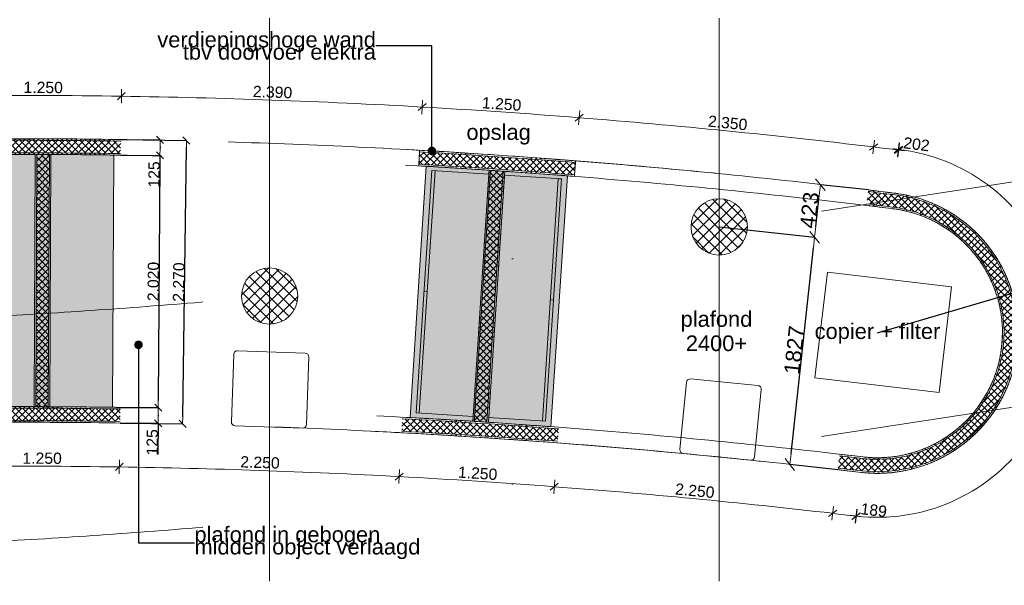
# Model space of a CAD drawing. Extents: x -329827 to 339781, y -55429 to 69134.
# Tile 22 of 139: x -235089 to -227220, y 17062 to 21585. Entities that reach past the tile are written whole.
import ezdxf

# ---------------------------------------------------------------- set-up
doc = ezdxf.new("R2010")
doc.units = 0
doc.header["$LTSCALE"] = 50
for name, pattern in [('_ .', [190, 90, -50, 0, -50]), ('B0701', [117.059997, 77.999997, -39.06]), ('B0702', [117.37, 78.119999, -39.250001])]:
    doc.linetypes.add(name, pattern=pattern)
doc.layers.get('0').update_dxf_attribs({"linetype": 'CONTINUOUS'})
doc.layers.get('Defpoints').update_dxf_attribs({"linetype": 'CONTINUOUS'})
for name, color, linetype in [('00 Bestaand', 7, 'CONTINUOUS'), ('00 Bestaand Doorsnede-arcering', 7, 'CONTINUOUS'), ('00 tekst plafond', 7, 'CONTINUOUS'), ('22 Binnenwanden', 7, 'CONTINUOUS'), ('22 Binnenwanden Afdek-arcering', 7, 'CONTINUOUS'), ('22 Binnenwanden Doorsnede-arcering', 7, 'CONTINUOUS'), ('22 Binnenwanden Laagscheidingslijnen', 7, 'CONTINUOUS'), ('82 Interieur', 7, 'CONTINUOUS'), ('A Stramien', 7, 'CONTINUOUS'), ('Tekst_dim 1_ 50', 7, 'CONTINUOUS'), ('WM5448--', 1, 'CONTINUOUS')]:
    doc.layers.add(name, color=color, linetype=linetype)
doc.styles.add('GENERATED_STYLE_1', font='ARIAL.TTF')
doc.styles.get("Standard").update_dxf_attribs({"font": 'ARIAL.TTF'})
doc.dimstyles.new('GENERATED_STYLE__3', dxfattribs={"dimtxt": 89.999998, "dimasz": 57, "dimexe": 0.18, "dimexo": 0, "dimgap": 0.09, "dimtad": 1, "dimdec": 0, "dimzin": 0, "dimdsep": 46, "dimtxsty": 'GENERATED_STYLE_1', "dimblk": 'ARROWHEAD_6', "dimblk1": 'ARROWHEAD_6', "dimblk2": 'ARROWHEAD_6', "dimcen": 0.09, "dimclrd": 1, "dimclre": 1, "dimclrt": 2, "dimadec": 1, "dimazin": 0, "dimtfac": 1, "dimtdec": 4, "dimtmove": 0, "dimatfit": 3, "dimfxl": 0, "dimtolj": 1, "dimtzin": 0, "dimarcsym": 0})
doc.dimstyles.new('GENERATED_STYLE__6', dxfattribs={"dimtxt": 125, "dimasz": 85.5, "dimexe": 0.18, "dimexo": 0, "dimgap": 0.09, "dimtad": 1, "dimdec": 0, "dimzin": 0, "dimdsep": 46, "dimtxsty": 'GENERATED_STYLE_1', "dimblk": 'ARROWHEAD_6', "dimblk1": 'ARROWHEAD_6', "dimblk2": 'ARROWHEAD_6', "dimcen": 0.09, "dimclrd": 1, "dimclre": 1, "dimclrt": 2, "dimadec": 1, "dimazin": 0, "dimtfac": 1, "dimtdec": 4, "dimtmove": 0, "dimatfit": 3, "dimfxl": 0, "dimtolj": 1, "dimtzin": 0, "dimarcsym": 0})
doc.dimstyles.new('GENERATED_STYLE__7', dxfattribs={"dimtxt": 125, "dimasz": 137.681159, "dimexe": 0.18, "dimexo": 40, "dimgap": 0.09, "dimtad": 1, "dimdec": 0, "dimzin": 0, "dimdsep": 46, "dimtxsty": 'GENERATED_STYLE_1', "dimblk": 'ARROWHEAD_5', "dimblk1": 'ARROWHEAD_5', "dimblk2": 'ARROWHEAD_5', "dimcen": 0.09, "dimclrd": 1, "dimclre": 1, "dimclrt": 2, "dimadec": 1, "dimazin": 0, "dimtfac": 1, "dimtdec": 4, "dimtmove": 0, "dimatfit": 3, "dimfxl": 0, "dimtolj": 1, "dimtzin": 0, "dimarcsym": 0})
doc.dimstyles.new('GENERATED_STYLE__8', dxfattribs={"dimtxt": 0.18, "dimasz": 136.8, "dimexe": 0.18, "dimexo": 0.0625, "dimgap": 0.09, "dimtad": 0, "dimtih": 1, "dimtoh": 1, "dimdec": 4, "dimzin": 0, "dimdsep": 46, "dimtxsty": 'Standard', "dimcen": 0.09, "dimadec": 0, "dimazin": 0, "dimtfac": 1, "dimtdec": 4, "dimtmove": 0, "dimatfit": 3, "dimldrblk": 'ARROWHEAD_11', "dimfxl": 0, "dimtolj": 1, "dimtzin": 0, "dimarcsym": 0})
pattern_1 = [(0, (0, 0), (0, 37.5), [0, -37.5])]
pattern_2 = [(45, (0, 0), (-26.516504, 26.516504), []), (135, (0, 0), (26.516504, 26.516504), [])]
pattern_3 = [(45, (0, 0), (-45.96194, 45.96194), []), (135, (0, 0), (45.96194, 45.96194), [])]

# ---------------------------------------------------------------- blocks, each defined once
blk = doc.blocks.new('Wall_137_2', base_point=(26562.3, 20633))
at = {"layer": '22 Binnenwanden Doorsnede-arcering', "linetype": 'Continuous', "lineweight": 0}
h = blk.add_hatch(dxfattribs=at)
h.set_pattern_fill('10_GIPS_0002', color=9, style=0, pattern_type=2)
h.set_pattern_definition(pattern_1)
h.paths.add_polyline_path([(26499.3, 20508.2), (26490.9, 18491.1), (26503.4, 18491.1), (26511.8, 20508.1)], flags=0)
h = blk.add_hatch(dxfattribs=at)
h.set_pattern_fill('13_45GR_ISOLATIE_0002', color=9, style=0, pattern_type=2)
h.set_pattern_definition(pattern_2)
h.paths.add_polyline_path([(26603.4, 18490.7), (26611.8, 20507.7), (26511.8, 20508.1), (26503.4, 18491.1)], flags=0)
h = blk.add_hatch(dxfattribs=at)
h.set_pattern_fill('10_GIPS_0002', color=9, style=0, pattern_type=2)
h.set_pattern_definition(pattern_1)
h.paths.add_polyline_path([(26615.9, 18490.6), (26624.3, 20507.7), (26611.8, 20507.7), (26603.4, 18490.7)], flags=0)
at = {"layer": '22 Binnenwanden', "color": 1, "linetype": 'Continuous', "lineweight": 0}
for p, q in [((26499.3, 20508.2), (26490.9, 18491.1)), ((26611.8, 20507.7), (26511.8, 20508.1)), ((26615.9, 18490.6), (26624.3, 20507.7)), ((26503.4, 18491.1), (26603.4, 18490.7))]:
    blk.add_line(p, q, dxfattribs=at)
at = {"layer": '22 Binnenwanden Laagscheidingslijnen', "color": 9, "linetype": 'Continuous', "lineweight": 0}
for p, q in [((26511.8, 20508.1), (26503.4, 18491.1)), ((26603.4, 18490.7), (26611.8, 20507.7))]:
    blk.add_line(p, q, dxfattribs=at)
blk = doc.blocks.new('Wall_138_2', base_point=(30196.3, 20502.2))
at = {"layer": '22 Binnenwanden Doorsnede-arcering', "linetype": 'Continuous', "lineweight": 0}
h = blk.add_hatch(dxfattribs=at)
h.set_pattern_fill('10_GIPS_0002', color=9, style=0, pattern_type=2)
h.set_pattern_definition(pattern_1)
h.paths.add_polyline_path([(30125.9, 20381.6), (29995.4, 18374.1), (30007.9, 18373.3), (30138.3, 20380.8)], flags=0)
h = blk.add_hatch(dxfattribs=at)
h.set_pattern_fill('13_45GR_ISOLATIE_0002', color=9, style=0, pattern_type=2)
h.set_pattern_definition(pattern_2)
h.paths.add_polyline_path([(30107.7, 18366.8), (30238.1, 20374), (30138.3, 20380.8), (30007.9, 18373.3)], flags=0)
h = blk.add_hatch(dxfattribs=at)
h.set_pattern_fill('10_GIPS_0002', color=9, style=0, pattern_type=2)
h.set_pattern_definition(pattern_1)
h.paths.add_polyline_path([(30120.2, 18366), (30250.6, 20373.1), (30238.1, 20374), (30107.7, 18366.8)], flags=0)
at = {"layer": '22 Binnenwanden', "color": 1, "linetype": 'Continuous', "lineweight": 0}
for p, q in [((30125.9, 20381.6), (29995.4, 18374.1)), ((30238.1, 20374), (30138.3, 20380.8)), ((30120.2, 18366), (30250.6, 20373.1)), ((30007.9, 18373.3), (30107.7, 18366.8))]:
    blk.add_line(p, q, dxfattribs=at)
at = {"layer": '22 Binnenwanden Laagscheidingslijnen', "color": 9, "linetype": 'Continuous', "lineweight": 0}
for p, q in [((30138.3, 20380.8), (30007.9, 18373.3)), ((30107.7, 18366.8), (30238.1, 20374))]:
    blk.add_line(p, q, dxfattribs=at)
blk = doc.blocks.new('Wall_140_2', base_point=(33357.2, 20199))
at = {"layer": '22 Binnenwanden Doorsnede-arcering', "linetype": 'Continuous', "lineweight": 0}
h = blk.add_hatch(dxfattribs=at)
h.set_pattern_fill('10_GIPS_0002', color=9, style=0, pattern_type=2)
h.set_pattern_definition(pattern_1)
h.paths.add_polyline_path([(27182.8, 20627, 0.00547), (25932.8, 20632.1), (25932.9, 20619.6, -0.00547), (27182.6, 20614.5)], flags=0)
h = blk.add_hatch(dxfattribs=at)
h.set_pattern_fill('13_45GR_ISOLATIE_0002', color=9, style=0, pattern_type=2)
h.set_pattern_definition(pattern_2)
h.paths.add_polyline_path([(27182.6, 20614.5, 0.00547), (25932.9, 20619.6), (25933.5, 20519.6, -0.00547), (27181.1, 20514.5)], flags=0)
h = blk.add_hatch(dxfattribs=at)
h.set_pattern_fill('10_GIPS_0002', color=9, style=0, pattern_type=2)
h.set_pattern_definition(pattern_1)
h.paths.add_polyline_path([(30818.5, 20456.5, 0.00547), (29571.4, 20541.2), (29570.7, 20528.7, -0.00547), (30817.5, 20444)], flags=0)
h = blk.add_hatch(dxfattribs=at)
h.set_pattern_fill('10_GIPS_0002', color=9, style=0, pattern_type=2)
h.set_pattern_definition(pattern_1)
h.paths.add_polyline_path([(25933.6, 20507.1, -0.00547), (27180.9, 20502), (27181.1, 20514.5, 0.00547), (25933.5, 20519.6)], flags=0)
h = blk.add_hatch(dxfattribs=at)
h.set_pattern_fill('13_45GR_ISOLATIE_0002', color=9, style=0, pattern_type=2)
h.set_pattern_definition(pattern_2)
h.paths.add_polyline_path([(30817.5, 20444, 0.00547), (29570.7, 20528.7), (29565, 20428.8, -0.00547), (30809.7, 20344.3)], flags=0)
h = blk.add_hatch(dxfattribs=at)
h.set_pattern_fill('10_GIPS_0002', color=9, style=0, pattern_type=2)
h.set_pattern_definition(pattern_1)
h.paths.add_polyline_path([(29564.3, 20416.4, -0.00547), (30808.7, 20331.9), (30809.7, 20344.3, 0.00547), (29565, 20428.8)], flags=0)
h = blk.add_hatch(dxfattribs=at)
h.set_pattern_fill('10_GIPS_0002', color=9, style=0, pattern_type=2)
h.set_pattern_definition(pattern_1)
h.paths.add_polyline_path([(33357.2, 20199, 0.000884), (33156.7, 20223.6), (33155.2, 20211.1, -0.000884), (33355.7, 20186.6)], flags=0)
h = blk.add_hatch(dxfattribs=at)
h.set_pattern_fill('13_45GR_ISOLATIE_0002', color=9, style=0, pattern_type=2)
h.set_pattern_definition(pattern_2)
h.paths.add_polyline_path([(33355.7, 20186.6, 0.000884), (33155.2, 20211.1), (33143.2, 20111.9, -0.000886), (33343.9, 20087.3)], flags=0)
h = blk.add_hatch(dxfattribs=at)
h.set_pattern_fill('10_GIPS_0002', color=9, style=0, pattern_type=2)
h.set_pattern_definition(pattern_1)
h.paths.add_polyline_path([(33141.7, 20099.4, -0.000887), (33342.4, 20074.9), (33343.9, 20087.3, 0.000886), (33143.2, 20111.9)], flags=0)
at = {"layer": '22 Binnenwanden', "color": 1, "linetype": 'Continuous', "lineweight": 0}
for radius, start, end in [(57130, 89.14, 90.39372), (57130, 85.48912, 86.74281), (57005, 89.82517, 90.39372), (57005, 89.7121, 89.81261), (57005, 89.14, 89.69953), (57005, 86.17727, 86.74281), (57005, 86.06419, 86.1647), (57005, 85.48912, 86.05163), (57130, 82.92984, 83.13243), (57005, 82.92924, 83.13243)]:
    blk.add_arc((26325.3, -36496.6), radius, start, end, dxfattribs=at)
at = {"layer": '22 Binnenwanden Laagscheidingslijnen', "color": 9, "linetype": 'Continuous', "lineweight": 0}
for radius, start, end in [(57117.5, 89.14, 90.39372), (57017.5, 89.14, 90.39372), (57117.5, 85.48912, 86.74281), (57017.5, 85.48912, 86.74281), (57117.5, 82.92978, 83.13243), (57017.5, 82.9293, 83.13243)]:
    blk.add_arc((26325.3, -36496.6), radius, start, end, dxfattribs=at)
blk = doc.blocks.new('Wall_141_2', base_point=(33100, 17965))
at = {"layer": '22 Binnenwanden Doorsnede-arcering', "linetype": 'Continuous', "lineweight": 0}
h = blk.add_hatch(dxfattribs=at)
h.set_pattern_fill('10_GIPS_0002', color=9, style=0, pattern_type=2)
h.set_pattern_definition(pattern_1)
h.paths.add_polyline_path([(33100, 17965, 1.000429), (33357.2, 20199), (33355.7, 20186.6, -1.000445), (33101.5, 17977.4)], flags=0)
h = blk.add_hatch(dxfattribs=at)
h.set_pattern_fill('13_45GR_ISOLATIE_0002', color=9, style=0, pattern_type=2)
h.set_pattern_definition(pattern_2)
h.paths.add_polyline_path([(33101.5, 17977.4, 1.000445), (33355.7, 20186.6), (33343.9, 20087.3, -1.000588), (33113.1, 18076.7)], flags=0)
h = blk.add_hatch(dxfattribs=at)
h.set_pattern_fill('10_GIPS_0002', color=9, style=0, pattern_type=2)
h.set_pattern_definition(pattern_1)
h.paths.add_polyline_path([(33342.4, 20074.9, -1.000608), (33114.6, 18089.1), (33113.1, 18076.7, 1.000588), (33343.9, 20087.3)], flags=0)
at = {"layer": '22 Binnenwanden', "color": 1, "linetype": 'Continuous', "lineweight": 0}
for radius, start, end in [(1124.4, 263.40977, 83.45887), (999.4, 263.42132, 83.491)]:
    blk.add_arc((33229.1, 19082), radius, start, end, dxfattribs=at)
at = {"layer": '22 Binnenwanden Laagscheidingslijnen', "color": 9, "linetype": 'Continuous', "lineweight": 0}
for radius, start, end in [(1111.9, 263.4108, 83.46176), (1011.9, 263.42003, 83.48743)]:
    blk.add_arc((33229.1, 19082), radius, start, end, dxfattribs=at)
blk = doc.blocks.new('Wall_142_2', base_point=(33100, 17965))
at = {"layer": '22 Binnenwanden Doorsnede-arcering', "linetype": 'Continuous', "lineweight": 0}
h = blk.add_hatch(dxfattribs=at)
h.set_pattern_fill('10_GIPS_0002', color=9, style=0, pattern_type=2)
h.set_pattern_definition(pattern_1)
h.paths.add_polyline_path([(27178.9, 18485, 0.005446), (25926.1, 18490), (25926.1, 18477.5, -0.005446), (27178.7, 18472.5)], flags=0)
h = blk.add_hatch(dxfattribs=at)
h.set_pattern_fill('13_45GR_ISOLATIE_0002', color=9, style=0, pattern_type=2)
h.set_pattern_definition(pattern_2)
h.paths.add_polyline_path([(25926.8, 18377.5, -0.005446), (27177.2, 18372.5), (27178.7, 18472.5, 0.005446), (25926.1, 18477.5)], flags=0)
h = blk.add_hatch(dxfattribs=at)
h.set_pattern_fill('10_GIPS_0002', color=9, style=0, pattern_type=2)
h.set_pattern_definition(pattern_1)
h.paths.add_polyline_path([(25926.9, 18365, -0.005446), (27177, 18360), (27177.2, 18372.5, 0.005446), (25926.8, 18377.5)], flags=0)
h = blk.add_hatch(dxfattribs=at)
h.set_pattern_fill('13_45GR_ISOLATIE_0002', color=9, style=0, pattern_type=2)
h.set_pattern_definition(pattern_2)
h.paths.add_polyline_path([(29426.5, 18295, -0.005447), (30674.5, 18213.8), (30682, 18313.5, 0.005447), (29431.9, 18394.9)], flags=0)
h = blk.add_hatch(dxfattribs=at)
h.set_pattern_fill('10_GIPS_0002', color=9, style=0, pattern_type=2)
h.set_pattern_definition(pattern_1)
h.paths.add_polyline_path([(30683, 18326, 0.005447), (29432.6, 18407.3), (29431.9, 18394.9, -0.005447), (30682, 18313.5)], flags=0)
h = blk.add_hatch(dxfattribs=at)
h.set_pattern_fill('10_GIPS_0002', color=9, style=0, pattern_type=2)
h.set_pattern_definition(pattern_1)
h.paths.add_polyline_path([(29425.8, 18282.5, -0.005447), (30673.5, 18201.4), (30674.5, 18213.8, 0.005447), (29426.5, 18295)], flags=0)
h = blk.add_hatch(dxfattribs=at)
h.set_pattern_fill('13_45GR_ISOLATIE_0002', color=9, style=0, pattern_type=2)
h.set_pattern_definition(pattern_2)
h.paths.add_polyline_path([(32914.2, 17999.4, -0.000821), (33101.5, 17977.4), (33113.1, 18076.7, 0.00082), (32925.7, 18098.7)], flags=0)
h = blk.add_hatch(dxfattribs=at)
h.set_pattern_fill('10_GIPS_0002', color=9, style=0, pattern_type=2)
h.set_pattern_definition(pattern_1)
h.paths.add_polyline_path([(33114.6, 18089.1, 0.00082), (32927.1, 18111.1), (32925.7, 18098.7, -0.00082), (33113.1, 18076.7)], flags=0)
h = blk.add_hatch(dxfattribs=at)
h.set_pattern_fill('10_GIPS_0002', color=9, style=0, pattern_type=2)
h.set_pattern_definition(pattern_1)
h.paths.add_polyline_path([(32912.8, 17986.9, -0.000821), (33100, 17965), (33101.5, 17977.4, 0.000821), (32914.2, 17999.4)], flags=0)
at = {"layer": '22 Binnenwanden', "color": 1, "linetype": 'Continuous', "lineweight": 0}
for radius, start, end in [(57511, 89.834215, 90.396986), (57511, 89.722136, 89.821762), (57511, 89.148794, 89.709683), (57386, 89.148794, 90.396986), (57511, 86.340329, 86.90207), (57511, 86.22825, 86.327876), (57511, 85.653692, 86.215797), (57386, 85.653692, 86.90207), (57511, 83.219541, 83.40756), (57386, 83.219328, 83.40756)]:
    blk.add_arc((26324.5, -39019.6), radius, start, end, dxfattribs=at)
at = {"layer": '22 Binnenwanden Laagscheidingslijnen', "color": 9, "linetype": 'Continuous', "lineweight": 0}
for radius, start, end in [(57498.5, 89.148794, 90.396986), (57398.5, 89.148794, 90.396986), (57498.5, 85.653692, 86.90207), (57398.5, 85.653692, 86.90207), (57498.5, 83.21952, 83.40756), (57398.5, 83.21935, 83.40756)]:
    blk.add_arc((26324.5, -39019.6), radius, start, end, dxfattribs=at)
blk = doc.blocks.new('Wall_145_2', base_point=(30818.6, 20456.5))
at = {"layer": '22 Binnenwanden', "color": 9, "linetype": 'B0701', "lineweight": 0}
for p, q in [((29571.4, 20542), (29570.7, 20529.5)), ((29570.7, 20529.5), (29564.9, 20429.7)), ((29564.9, 20429.7), (29564.2, 20417.2)), ((30817.6, 20444), (30809.7, 20344.3)), ((30818.6, 20456.5), (30817.6, 20444)), ((30809.7, 20344.3), (30808.7, 20331.9))]:
    blk.add_line(p, q, dxfattribs=at)
for radius in [57250, 57125]:
    blk.add_arc((26279.1, -36613.3), radius, 85.45209, 86.70324, dxfattribs=at)
blk = doc.blocks.new('Wall_146_2', base_point=(33357.2, 20199))
at = {"layer": '22 Binnenwanden', "color": 9, "linetype": 'B0701', "lineweight": 0}
for radius, start, end in [(57130, 82.92984, 100.24672), (57005, 82.92924, 100.24748)]:
    blk.add_arc((26325.3, -36496.6), radius, start, end, dxfattribs=at)
blk = doc.blocks.new('Wall_147_2', base_point=(33100, 17965))
at = {"layer": '22 Binnenwanden', "color": 9, "linetype": 'B0701', "lineweight": 0}
for radius, start, end in [(1124.4, 263.40977, 83.45887), (999.4, 263.42132, 83.491)]:
    blk.add_arc((33229.1, 19082), radius, start, end, dxfattribs=at)
blk = doc.blocks.new('Wall_148_2', base_point=(33100, 17965))
at = {"layer": '22 Binnenwanden', "color": 9, "linetype": 'B0701', "lineweight": 0}
for radius, start, end in [(57511, 83.219541, 99.82229), (57386, 83.219328, 99.822486)]:
    blk.add_arc((26324.5, -39019.6), radius, start, end, dxfattribs=at)
blk = doc.blocks.new('Slab_6_2', base_point=(25989.8, 18490.4))
at = {"layer": '22 Binnenwanden Afdek-arcering', "linetype": 'Continuous', "lineweight": 0}
blk.add_hatch(color=167, dxfattribs=at).paths.add_polyline_path([(25989.8, 18490.4, -0.002449), (26553.5, 18490.9, -0.002452), (27117.6, 18485.9), (27127.8, 20502.6, 0.004966), (25995.5, 20507.3)], flags=0)
at = {"layer": '22 Binnenwanden', "color": 1, "linetype": 'Continuous', "lineweight": 0, "flags": 128}
blk.add_lwpolyline([(25989.8, 18490.4, -0.002449), (26553.5, 18490.9, -0.002452), (27117.6, 18485.9), (27127.8, 20502.6, 0.004966), (25995.5, 20507.3)], format="xyb", close=True, dxfattribs=at)
blk = doc.blocks.new('Kast 15_4')
at = {"layer": '82 Interieur', "color": 1, "linetype": 'Continuous', "lineweight": 0}
for p, q in [((1940, 456), (0, 456)), ((0, 456), (0, 0)), ((1940, 0), (1940, 456)), ((0, 0), (0, 25)), ((0, 25), (1940, 25)), ((0, 0), (1940, 0)), ((970, 0), (970, 25))]:
    blk.add_line(p, q, dxfattribs=at)
blk = doc.blocks.new('Module bank 01 15_3')
at = {"layer": '82 Interieur', "color": 1, "linetype": 'Continuous', "lineweight": 0}
for p, q in [((0, 30), (0, 570)), ((30, 600), (570, 600)), ((600, 570), (600, 30)), ((570, 0), (30, 0))]:
    blk.add_line(p, q, dxfattribs=at)
for centre, start, end in [((30, 570), 90, 180), ((570, 570), 0, 90), ((30, 30), 180, 270), ((570, 30), 270, 0)]:
    blk.add_arc(centre, 30, start, end, dxfattribs=at)
blk = doc.blocks.new('Kopieerapparaat 15')
at = {"color": 1, "linetype": 'Continuous', "lineweight": 0}
for p, q in [((850, 1000), (0, 1000)), ((0, 1000), (0, 0)), ((850, 0), (850, 1000)), ((0, 0), (850, 0))]:
    blk.add_line(p, q, dxfattribs=at)
blk = doc.blocks.new('Kast 15_8')
at = {"layer": '82 Interieur', "color": 1, "linetype": 'Continuous', "lineweight": 0}
for p, q in [((1940, 456), (0, 456)), ((0, 456), (0, 0)), ((1940, 0), (1940, 456)), ((0, 0), (0, 25)), ((0, 25), (1940, 25)), ((0, 0), (1940, 0)), ((970, 0), (970, 25))]:
    blk.add_line(p, q, dxfattribs=at)
blk = doc.blocks.new('Slab_9_2', base_point=(29622.9, 20413.3))
at = {"layer": '22 Binnenwanden Afdek-arcering', "linetype": 'Continuous', "lineweight": 0}
blk.add_hatch(color=167, dxfattribs=at).paths.add_polyline_path([(29622.9, 20413.3), (29493.9, 18404, -0.002189), (30057.8, 18370.1, -0.002181), (30619.9, 18330.8), (30753.2, 20336), (30188.2, 20377.7)], flags=0)
at = {"layer": '22 Binnenwanden', "color": 1, "linetype": 'Continuous', "lineweight": 0, "flags": 128}
blk.add_lwpolyline([(29622.9, 20413.3), (29493.9, 18404, -0.002189), (30057.8, 18370.1, -0.002181), (30619.9, 18330.8), (30753.2, 20336), (30188.2, 20377.7)], format="xyb", close=True, dxfattribs=at)
blk = doc.blocks.new('ARROWHEAD_6')
at = {"color": 0, "linetype": 'Continuous', "lineweight": 0}
for p, q in [((0, 0), (-1, 0)), ((-0.5, -0.5), (0.5, 0.5))]:
    blk.add_line(p, q, dxfattribs=at)
blk = doc.blocks.new('*D1719')
at = {"color": 1, "linetype": 'Continuous', "lineweight": -2, "transparency": 16777216}
for p, q in [((-325167.1, 70647.3), (-324853.1, 70645.2)), ((-324853.7, 70588.2), (-324853.7, 70577.2)), ((-325169, 70522.3), (-324853.9, 70520.2)), ((-324854.1, 70520.2), (-324855.8, 70272))]:
    blk.add_line(p, q, dxfattribs=at)
at = {"layer": 'Defpoints', "color": 0, "linetype": 'Continuous', "transparency": 16777216}
for p in [(-325167.1, 70647.3), (-325169, 70522.3), (-324854.1, 70520.2)]:
    blk.add_point(p, dxfattribs=at)
at = {"color": 1, "linetype": 'Continuous', "lineweight": -2, "transparency": 16777216, "xscale": 56.99999999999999, "yscale": 56.99999999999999, "zscale": 56.99999999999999}
for p, rotation in [((-324853.3, 70645.2), 89.61689116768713), ((-324854.1, 70520.2), 269.6168911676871)]:
    blk.add_blockref('ARROWHEAD_6', p, dxfattribs=dict(at, rotation=rotation))
at = {"color": 2, "linetype": 'Continuous', "lineweight": 0, "transparency": 16777216, "insert": (-324901.2, 70367.9), "char_height": 90, "attachment_point": 5, "rotation": 89.61689, "style": 'GENERATED_STYLE_1'}
blk.add_mtext('\\A1;125', dxfattribs=at)
blk = doc.blocks.new('*D1720')
at = {"color": 1, "linetype": 'Continuous', "lineweight": -2, "transparency": 16777216}
for p, q in [((-325169, 70522.3), (-324853.9, 70520.2)), ((-324854.5, 70463.2), (-324867.2, 68560.3)), ((-325171, 68505.3), (-324867.4, 68503.3))]:
    blk.add_line(p, q, dxfattribs=at)
at = {"layer": 'Defpoints', "color": 0, "linetype": 'Continuous', "transparency": 16777216}
for p in [(-325169, 70522.3), (-325171, 68505.3), (-324867.6, 68503.3)]:
    blk.add_point(p, dxfattribs=at)
at = {"color": 1, "linetype": 'Continuous', "lineweight": -2, "transparency": 16777216, "xscale": 56.99999999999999, "yscale": 56.99999999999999, "zscale": 56.99999999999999}
for p, rotation in [((-324854.1, 70520.2), 89.61689116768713), ((-324867.6, 68503.3), 269.6168911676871)]:
    blk.add_blockref('ARROWHEAD_6', p, dxfattribs=dict(at, rotation=rotation))
at = {"color": 2, "linetype": 'Continuous', "lineweight": 0, "transparency": 16777216, "insert": (-324906.9, 69512.1), "char_height": 90, "attachment_point": 5, "rotation": 89.61689, "style": 'GENERATED_STYLE_1'}
blk.add_mtext('\\A1;2.020', dxfattribs=at)
blk = doc.blocks.new('*D1721')
at = {"color": 1, "linetype": 'Continuous', "lineweight": -2, "transparency": 16777216}
for p, q in [((-325171, 68505.3), (-324867.4, 68503.3)), ((-325172.9, 68380.3), (-324868.2, 68378.3)), ((-324868.4, 68378.3), (-324870.1, 68130.1)), ((-324868, 68446.3), (-324868, 68435.3))]:
    blk.add_line(p, q, dxfattribs=at)
at = {"layer": 'Defpoints', "color": 0, "linetype": 'Continuous', "transparency": 16777216}
for p in [(-325171, 68505.3), (-325172.9, 68380.3), (-324868.4, 68378.3)]:
    blk.add_point(p, dxfattribs=at)
at = {"color": 1, "linetype": 'Continuous', "lineweight": -2, "transparency": 16777216, "xscale": 56.99999999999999, "yscale": 56.99999999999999, "zscale": 56.99999999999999}
for p, rotation in [((-324867.6, 68503.3), 89.61689116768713), ((-324868.4, 68378.3), 269.6168911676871)]:
    blk.add_blockref('ARROWHEAD_6', p, dxfattribs=dict(at, rotation=rotation))
at = {"color": 2, "linetype": 'Continuous', "lineweight": 0, "transparency": 16777216, "insert": (-324915.5, 68226), "char_height": 90, "attachment_point": 5, "rotation": 89.61689, "style": 'GENERATED_STYLE_1'}
blk.add_mtext('\\A1;125', dxfattribs=at)
blk = doc.blocks.new('*D1722')
at = {"color": 1, "linetype": 'Continuous', "lineweight": -2, "transparency": 16777216}
for p, q in [((-325167.1, 70647.3), (-324642.4, 70640.2)), ((-324672.6, 68430.5), (-324643.3, 70583.2)), ((-325172.9, 68380.3), (-324673.2, 68373.5))]:
    blk.add_line(p, q, dxfattribs=at)
at = {"layer": 'Defpoints', "color": 0, "linetype": 'Continuous', "transparency": 16777216}
for p in [(-325167.1, 70647.3), (-324642.6, 70640.2), (-325172.9, 68380.3)]:
    blk.add_point(p, dxfattribs=at)
at = {"color": 1, "linetype": 'Continuous', "lineweight": -2, "transparency": 16777216, "xscale": 56.99999999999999, "yscale": 56.99999999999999, "zscale": 56.99999999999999}
for p, rotation in [((-324642.6, 70640.2), 89.2201185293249), ((-324673.4, 68373.5), 269.2201185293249)]:
    blk.add_blockref('ARROWHEAD_6', p, dxfattribs=dict(at, rotation=rotation))
at = {"color": 2, "linetype": 'Continuous', "lineweight": 0, "transparency": 16777216, "insert": (-324704, 69507.5), "char_height": 90, "attachment_point": 5, "rotation": 89.22012, "style": 'GENERATED_STYLE_1'}
blk.add_mtext('\\A1;2.270', dxfattribs=at)
blk = doc.blocks.new('Dimension_1_2', base_point=(33399.8, 20542.6))
at = {"color": 1, "linetype": 'Continuous', "lineweight": 0}
for p, q in [((27187.2, 20916.9), (27188.9, 21029.4)), ((27157.6, 20943.6), (27218.5, 21002.7)), ((29587.8, 20830.6), (29594.2, 20942.9)), ((29559.4, 20858.5), (29622.7, 20915)), ((30841.3, 20745.5), (30850.2, 20857.7)), ((30813.5, 20774), (30878, 20829.1)), ((33191.3, 20511.4), (33204.8, 20623.1)), ((33164.7, 20541), (33231.4, 20593.4)), ((33366.3, 20516.5), (33433.2, 20568.7)), ((33392.9, 20486.8), (33406.7, 20598.4))]:
    blk.add_line(p, q, dxfattribs=at)
for start, end in [(89.140005, 90.393718), (86.742805, 89.140005), (85.489116, 86.742805), (83.132429, 85.489116), (82.929839, 83.132429), (82.884981, 82.929839)]:
    blk.add_arc((26325.3, -36496.6), 57476.2, start, end, dxfattribs=at)
at = {"color": 2, "lineweight": 0, "char_height": 90, "attachment_point": 7, "style": 'GENERATED_STYLE_1'}
for s, insert, rotation in [('{1.250}', (26405.4, 20997.8), 359.76686), ('{2.390}', (28236.8, 20966), 357.94141), ('{1.250}', (30066.3, 20876), 356.11596), ('{2.350}', (31871.8, 20729.7), 354.31077), ('{202}', (33431.8, 20556.8), 352.79781)]:
    blk.add_mtext(s, dxfattribs=dict(at, insert=insert, rotation=rotation))
blk = doc.blocks.new('Dimension_2_2', base_point=(33058.6, 17616.2))
at = {"color": 1, "linetype": 'Continuous', "lineweight": 0}
for p, q in [((27141.4, 17979.3), (27202.3, 18038.4)), ((27171, 17952.6), (27172.7, 18065.1)), ((29375.3, 17903.5), (29438.4, 17960.1)), ((29403.8, 17875.6), (29409.9, 17988)), ((30614.7, 17823.5), (30679.1, 17878.8)), ((30642.6, 17795), (30651.1, 17907.2)), ((32839.2, 17611.7), (32905.7, 17664.4)), ((32866, 17582.1), (32878.9, 17693.9)), ((33025.2, 17590), (33091.9, 17642.5)), ((33051.9, 17560.4), (33065.2, 17672.1))]:
    blk.add_line(p, q, dxfattribs=at)
for start, end in [(89.14879, 90.39699), (86.90207, 89.14879), (85.65369, 86.90207), (83.40756, 85.65369), (83.21933, 83.40756), (83.17412, 83.21933)]:
    blk.add_arc((26324.5, -39019.6), 57034.8, start, end, dxfattribs=at)
at = {"color": 2, "lineweight": 0, "char_height": 90, "attachment_point": 7, "style": 'GENERATED_STYLE_1'}
for s, insert, rotation in [('{1.250}', (26396.8, 18033.3), 359.77289), ('{2.250}', (28136.5, 18004.6), 358.02543), ('{1.250}', (29874.7, 17922.8), 356.27788), ('{2.250}', (31609.3, 17788.1), 354.53063), ('{189}', (33090.5, 17630.6), 353.08628)]:
    blk.add_mtext(s, dxfattribs=dict(at, insert=insert, rotation=rotation))
blk = doc.blocks.new('Dimension_4_2', base_point=(33059.7, 17616.1))
at = {"color": 1, "linetype": 'Continuous', "lineweight": 0}
for p, q in [((33430.4, 20574.4), (33364, 20521.6)), ((33390.8, 20492.1), (33403.6, 20603.9)), ((33093, 17642.4), (33026.5, 17589.7)), ((33066.2, 17672), (33053.3, 17560.2))]:
    blk.add_line(p, q, dxfattribs=at)
for start, end in [(263.40977, 83.45887), (83.45887, 85.20612), (261.66251, 263.40977)]:
    blk.add_arc((33229.1, 19082), 1475.6, start, end, dxfattribs=at)
at = {"color": 2, "lineweight": 0, "insert": (34659.6, 18762.4), "char_height": 90, "attachment_point": 7, "rotation": 83.43432, "style": 'GENERATED_STYLE_1'}
blk.add_mtext('{3.533}', dxfattribs=at)
blk = doc.blocks.new('*D1727')
at = {"color": 1, "linetype": 'Continuous', "lineweight": -2, "transparency": 16777216}
for p, q in [((-320384.9, 69948.6), (-319622.1, 69865.5)), ((-319811.1, 68134), (-319631.5, 69780.5)), ((-319437.1, 68007.2), (-319820.5, 68049))]:
    blk.add_line(p, q, dxfattribs=at)
at = {"layer": 'Defpoints', "color": 0, "linetype": 'Continuous', "transparency": 16777216}
for p in [(-320384.9, 69948.6), (-319622.3, 69865.5), (-319437.1, 68007.2)]:
    blk.add_point(p, dxfattribs=at)
at = {"color": 1, "linetype": 'Continuous', "lineweight": -2, "transparency": 16777216, "xscale": 85.5, "yscale": 85.5, "zscale": 85.5}
for p, rotation in [((-319622.3, 69865.5), 83.77736350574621), ((-319820.3, 68049), 263.7773635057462)]:
    blk.add_blockref('ARROWHEAD_6', p, dxfattribs=dict(at, rotation=rotation))
at = {"color": 2, "linetype": 'Continuous', "lineweight": 0, "transparency": 16777216, "insert": (-319784.8, 68964.2), "char_height": 125, "attachment_point": 5, "rotation": 83.77736, "style": 'GENERATED_STYLE_1'}
blk.add_mtext('\\A1;1827', dxfattribs=at)
blk = doc.blocks.new('*D1728')
at = {"color": 1, "linetype": 'Continuous', "lineweight": -2, "transparency": 16777216}
for p, q in [((-319193.3, 70243.8), (-319576.6, 70285.6)), ((-319613, 69950.5), (-319585.7, 70200.6)), ((-320384.9, 69948.6), (-319622.1, 69865.5))]:
    blk.add_line(p, q, dxfattribs=at)
at = {"layer": 'Defpoints', "color": 0, "linetype": 'Continuous', "transparency": 16777216}
for p in [(-319576.5, 70285.6), (-319193.3, 70243.8), (-320384.9, 69948.6)]:
    blk.add_point(p, dxfattribs=at)
at = {"color": 1, "linetype": 'Continuous', "lineweight": -2, "transparency": 16777216, "xscale": 85.5, "yscale": 85.5, "zscale": 85.5}
for p, rotation in [((-319576.5, 70285.6), 83.77736350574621), ((-319622.3, 69865.5), 263.7773635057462)]:
    blk.add_blockref('ARROWHEAD_6', p, dxfattribs=dict(at, rotation=rotation))
at = {"color": 2, "linetype": 'Continuous', "lineweight": 0, "transparency": 16777216, "insert": (-319663, 70082.5), "char_height": 125, "attachment_point": 5, "rotation": 83.77736, "style": 'GENERATED_STYLE_1'}
blk.add_mtext('\\A1;423', dxfattribs=at)
blk = doc.blocks.new('ARROWHEAD_5')
at = {"color": 0, "linetype": 'Continuous', "lineweight": 0}
blk.add_line((0, 0), (-1, 0), dxfattribs=at)
blk.add_solid([(-1, 0.2679), (0, 0), (-1, -0.2679), (-1, 0.2679)], dxfattribs=at)
blk = doc.blocks.new('*D1731')
at = {"layer": 'Defpoints', "color": 0, "linetype": 'Continuous', "transparency": 16777216}
for p in [(-318042, 69419), (-319120.8, 69102.2)]:
    blk.add_point(p, dxfattribs=at)
at = {"layer": 'Tekst_dim 1_ 50', "color": 1, "linetype": 'Continuous', "lineweight": -2, "transparency": 16777216}
for p, q in [((-317305.2, 69635.4), (-317909.9, 69457.8)), ((-319120.8, 69102.2), (-318042, 69419))]:
    blk.add_line(p, q, dxfattribs=at)
at = {"layer": 'Tekst_dim 1_ 50', "color": 1, "linetype": 'Continuous', "lineweight": -2, "transparency": 16777216, "xscale": 137.6811594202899, "yscale": 137.6811594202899, "zscale": 137.6811594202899, "rotation": 196.3644406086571}
blk.add_blockref('ARROWHEAD_5', (-318042, 69419), dxfattribs=at)
at = {"layer": 'Tekst_dim 1_ 50', "color": 2, "linetype": 'Continuous', "lineweight": 0, "transparency": 16777216, "insert": (-317559.2, 69626.3), "char_height": 125, "attachment_point": 5, "rotation": 16.36444, "style": 'GENERATED_STYLE_1'}
blk.add_mtext('\\A1;R1124', dxfattribs=at)
blk = doc.blocks.new('ARROWHEAD_11')
at = {"color": 0, "linetype": 'Continuous', "lineweight": 0}
blk.add_line((0, 0), (-1, 0), dxfattribs=at)
at = {"color": 0, "linetype": 'Continuous', "lineweight": 0, "const_width": 0.25, "flags": 128}
blk.add_lwpolyline([(-0.125, 0, 1), (0.125, 0, 1)], format="xyb", close=True, dxfattribs=at)
blk = doc.blocks.new('Column_3_2', base_point=(28372, 19375.3))
at = {"layer": '00 Bestaand Doorsnede-arcering', "linetype": 'Continuous', "lineweight": 0}
h = blk.add_hatch(dxfattribs=at)
h.set_pattern_fill('11_BETON__BLOK__0002', color=9, style=0, pattern_type=2)
h.set_pattern_definition(pattern_3)
h.paths.add_polyline_path([(28372, 19150.3, 0.414214), (28597, 19375.3, 0.414214), (28372, 19600.3, 0.414214), (28147, 19375.3, 0.414214)], flags=0)
at = {"layer": '00 Bestaand', "color": 3, "linetype": 'Continuous', "lineweight": 0}
blk.add_circle((28372, 19375.3), 225, dxfattribs=at)
blk = doc.blocks.new('Column_4_2', base_point=(31965, 19928.3))
at = {"layer": '00 Bestaand Doorsnede-arcering', "linetype": 'Continuous', "lineweight": 0}
h = blk.add_hatch(dxfattribs=at)
h.set_pattern_fill('11_BETON__BLOK__0002', color=9, style=0, pattern_type=2)
h.set_pattern_definition(pattern_3)
h.paths.add_polyline_path([(31965, 19703.3, 0.414214), (32190, 19928.3, 0.414214), (31965, 20153.3, 0.414214), (31740, 19928.3, 0.414214)], flags=0)
at = {"layer": '00 Bestaand', "color": 3, "linetype": 'Continuous', "lineweight": 0}
blk.add_circle((31965, 19928.3), 225, dxfattribs=at)
blk = doc.blocks.new('fdsdfh')
at = {"color": 9, "linetype": 'B0702', "lineweight": 0, "flags": 128}
for points in [[(-335995.5, 69776.9, -0.073957), (-319193.3, 70243.8)], [(-335628.4, 67577.5, -0.070916), (-319437.1, 68007.2)]]:
    blk.add_lwpolyline(points, format="xyb", dxfattribs=at)
at = {"layer": 'A Stramien', "color": 9, "linetype": '_ .', "lineweight": 0, "flags": 128}
for points in [[(-323978.6, 57617.2), (-323978.6, 88255.4)], [(-320385.6, 57617.2), (-320385.6, 88255.4)]]:
    blk.add_lwpolyline(points, dxfattribs=at)
for points in [[(-305728.9, 72199.7), (-323977.9, 69395.6, -0.123), (-351351.8, 73578.1)], [(-305728.9, 70399.7), (-323967.9, 67595.6, -0.123), (-351352.6, 71777.4)]]:
    blk.add_lwpolyline(points, format="xyb", dxfattribs=at)
at = {"color": 1, "linetype": 'Continuous', "lineweight": 0}
for name, p in [('Dimension_1_2', (-318950.2, 70562.9)), ('Dimension_4_2', (-319290.2, 67636.4)), ('Dimension_2_2', (-319291.4, 67636.5))]:
    blk.add_blockref(name, p, dxfattribs=at)
at = {"color": 3, "linetype": 'Continuous', "lineweight": 0, "zscale": 1000, "rotation": 263.2880956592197}
blk.add_blockref('Kopieerapparaat 15', (-319520.9, 69586.1), dxfattribs=at)
at = {"layer": '00 Bestaand', "color": 3, "lineweight": 0}
for name, p in [('Column_4_2', (-320384.9, 69948.6)), ('Column_3_2', (-323977.9, 69395.6))]:
    blk.add_blockref(name, p, dxfattribs=at)
at = {"layer": '22 Binnenwanden', "color": 1, "lineweight": 0}
for name, p in [('Wall_140_2', (-318992.8, 70219.3)), ('Wall_146_2', (-318992.8, 70219.3)), ('Wall_137_2', (-325787.6, 70653.2)), ('Wall_145_2', (-321531.3, 70476.8)), ('Wall_138_2', (-322153.6, 70522.4)), ('Wall_141_2', (-319249.9, 67985.3)), ('Wall_147_2', (-319249.9, 67985.3)), ('Wall_142_2', (-319249.9, 67985.3)), ('Wall_148_2', (-319249.9, 67985.3))]:
    blk.add_blockref(name, p, dxfattribs=at)
at = {"layer": '22 Binnenwanden', "color": 1, "linetype": 'Continuous', "lineweight": 0}
for name, p in [('Slab_6_2', (-326360.1, 68510.7)), ('Slab_9_2', (-322727, 70433.6))]:
    blk.add_blockref(name, p, dxfattribs=at)
at = {"layer": '82 Interieur', "color": 1, "linetype": 'Continuous', "lineweight": 0, "zscale": 1000}
for name, p, rotation in [('Kast 15_4', (-322681.2, 70399.1), 266.2833518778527), ('Module bank 01 15_3', (-323663.9, 68938.5), 178.0176530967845), ('Module bank 01 15_3', (-320046, 68677.5), 174.3788803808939)]:
    blk.add_blockref(name, p, dxfattribs=dict(at, rotation=rotation))
at = {"layer": '82 Interieur', "color": 1, "linetype": 'Continuous', "lineweight": 0, "xscale": -1, "zscale": 1000, "rotation": 86.28335187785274}
blk.add_blockref('Kast 15_8', (-321646.4, 70331.9), dxfattribs=at)
at = {"layer": '00 tekst plafond', "color": 1, "linetype": 'Continuous', "lineweight": 0, "insert": (-320407, 69114.4), "char_height": 125, "attachment_point": 5, "line_spacing_factor": 0.930826, "style": 'GENERATED_STYLE_1'}
blk.add_mtext('{plafond\\P2400+}', dxfattribs=at)
at = {"layer": 'Tekst_dim 1_ 50', "color": 2, "linetype": 'Continuous', "lineweight": 0, "char_height": 125, "style": 'GENERATED_STYLE_1'}
for s, insert, width, attachment_point, line_spacing_factor in [('{verdiepingshoge wand\\Ptbv doorvoer elektra}', (-323128.1, 71396.4), 1705.145, 6, 0.471396), ('{plafond in gebogen\\Pmidden object verlaagd}', (-324578.8, 67422), 1766.86, 4, 0.468338)]:
    blk.add_mtext(s, dxfattribs=dict(at, insert=insert, width=width, attachment_point=attachment_point, line_spacing_factor=line_spacing_factor))
at = {"layer": 'Tekst_dim 1_ 50', "color": 1, "linetype": 'Continuous', "lineweight": 0, "char_height": 125, "attachment_point": 5, "style": 'GENERATED_STYLE_1'}
for s, insert in [('{opslag}', (-322148, 70687.9)), ('{copier + filter}', (-319120.4, 69096.1))]:
    blk.add_mtext(s, dxfattribs=dict(at, insert=insert))
at = {"color": 1, "linetype": 'Continuous', "lineweight": 0}
for base, p1, p2, angle, text, picture, middle in [((-324642.6, 70640.2), (-325172.9, 68380.3), (-325167.1, 70647.3), 89.22012, '2.270', '*D1722', (-324704, 69507.5)), ((-324867.6, 68503.3), (-325169, 70522.3), (-325171, 68505.3), 269.61689, '2.020', '*D1720', (-324906.9, 69512.1))]:
    dim = blk.add_linear_dim(base=base, p1=p1, p2=p2, angle=angle, text=text, dimstyle='GENERATED_STYLE__3', dxfattribs=at)
    dim.commit()
    dim.dimension.update_dxf_attribs({"geometry": picture, "text_midpoint": middle})
for base, p1, p2, angle, dimstyle, picture, middle in [((-324854.1, 70520.2), (-325167.1, 70647.3), (-325169, 70522.3), 269.61689, 'GENERATED_STYLE__3', '*D1719', (-324901.2, 70367.9)), ((-319576.5, 70285.6), (-320384.9, 69948.6), (-319193.3, 70243.8), 83.77736, 'GENERATED_STYLE__6', '*D1728', (-319663, 70082.5)), ((-319622.3, 69865.5), (-319437.1, 68007.2), (-320384.9, 69948.6), 83.77736, 'GENERATED_STYLE__6', '*D1727', (-319784.8, 68964.2)), ((-324868.4, 68378.3), (-325171, 68505.3), (-325172.9, 68380.3), 269.61689, 'GENERATED_STYLE__3', '*D1721', (-324915.5, 68226))]:
    dim = blk.add_linear_dim(base=base, p1=p1, p2=p2, angle=angle, dimstyle=dimstyle, dxfattribs=at)
    dim.commit()
    dim.dimension.update_dxf_attribs({"geometry": picture, "text_midpoint": middle})
at = {"layer": 'Tekst_dim 1_ 50', "color": 1, "linetype": 'Continuous', "lineweight": 0}
dim = blk.add_radius_dim(center=(-319120.8, 69102.2), mpoint=(-318042, 69419), dimstyle='GENERATED_STYLE__7', dxfattribs=at)
dim.commit()
dim.dimension.update_dxf_attribs({"geometry": '*D1731', "text_midpoint": (-317559.2, 69626.3)})
at = {"layer": 'Tekst_dim 1_ 50', "color": 1, "linetype": 'Continuous', "lineweight": 0, "annotation_type": 0, "has_hookline": 1}
for points, hookline_direction, text_width in [([(-322681, 70555.8), (-322681, 71396.4), (-323128.1, 71396.4)], 1, 1532.8), ([(-325025.9, 69006), (-325025.9, 67422), (-324578.9, 67422)], 0, 1462.1)]:
    blk.add_leader(points, dimstyle='GENERATED_STYLE__8', dxfattribs=dict(at, hookline_direction=hookline_direction, text_width=text_width))

msp = doc.modelspace()

# ---------------------------------------------------------------- block references
at = {"layer": 'WM5448--'}
msp.add_blockref('fdsdfh', (90886.3, -50020.3), dxfattribs=at)

doc.saveas('drawing.dxf')
